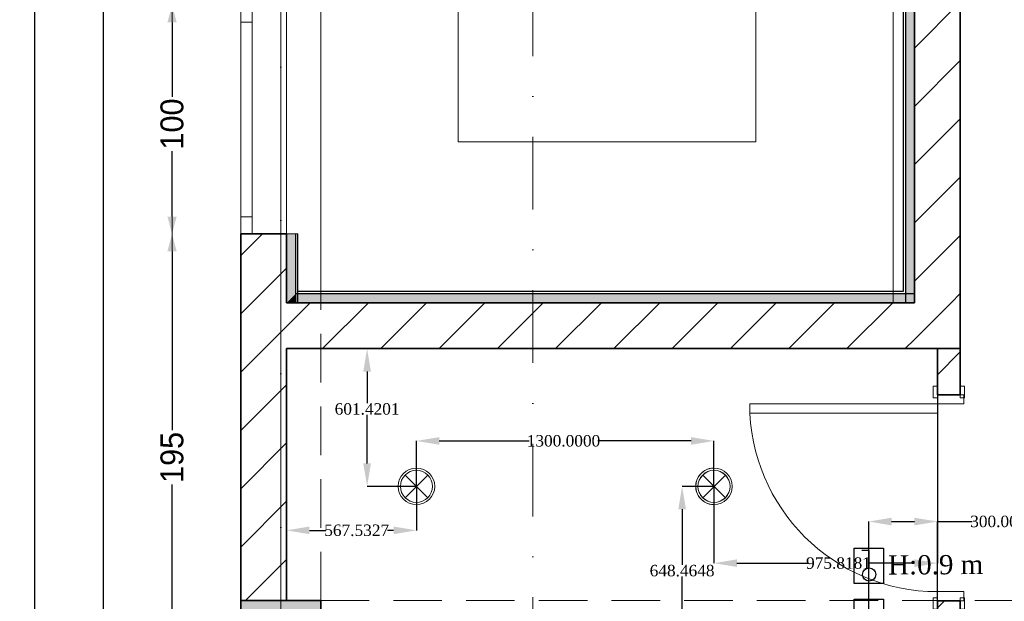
# Model space of a CAD drawing. Header units: inches. Extents: x -177438 to 34922, y -9538 to 55319.
# Tile 3 of 59: x -17372 to -13071, y -6206 to -3666. Entities that reach past the tile are written whole.
import ezdxf
from ezdxf.enums import TextEntityAlignment as Align

# ---------------------------------------------------------------- set-up
doc = ezdxf.new("R2010")
doc.units = ezdxf.units.IN
doc.header["$MEASUREMENT"] = 0
doc.linetypes.add('Dot & Dashed', pattern=[670.277762, 317.5, -176.388889, 0, -176.388874])
doc.linetypes.add('Hidden', pattern=[317.5, 211.666667, -105.833333])
for name, color, linetype in [('- განათება', 7, 'Continuous'), ('- საშტეფცელო როზეტები', 7, 'Continuous'), ('Dimensioning - General', 7, 'Continuous'), ('Marker - Section', 7, 'Continuous'), ('New_Structural - Bearing', 7, 'Continuous'), ('Structural - Bearing', 7, 'Continuous'), ('Structural - Grid', 7, 'Continuous'), ('Structural - Stair & Railing', 7, 'Continuous')]:
    doc.layers.add(name, color=color, linetype=linetype)
for name, color, linetype, lineweight in [('Archicad Doors_Pen_No__1', 7, 'Continuous', 13), ('Archicad Windows_Pen_No__1', 7, 'Continuous', 13), ('New_Structural - Bearing_Pen_No__1', 7, 'Continuous', 13), ('Structural - Bearing_Pen_No__1', 7, 'Continuous', 13), ('Structural - Bearing_Pen_No__20', 1, 'Continuous', 0), ('Structural - Bearing_Pen_No__27', 7, 'Continuous', 35)]:
    doc.layers.add(name, color=color, linetype=linetype, lineweight=lineweight)
for name, color, linetype, lineweight, true_color in [('Marker - Section_Pen_No__108', 7, 'Continuous', 13, 0xfd8379), ('New_Interior - Lamp_Pen_No__77', 7, 'Continuous', 20, 0xffeb28), ('New_Structural - Bearing_Pen_No__255', 7, 'Continuous', 13, 0xe8e8e8), ('New_Structural - Bearing_Pen_No__5', 7, 'Continuous', 25, 0x40a5ff), ('New_Structural - Bearing_Pen_No__57', 7, 'Continuous', 25, 0xdcd214), ('Structural - Bearing_Pen_No__102', 7, 'Continuous', 13, 0xcccccc), ('Structural - Bearing_Pen_No__161', 7, 'Continuous', 13, 0x6a6a6a), ('Structural - Bearing_Pen_No__28', 7, 'Continuous', 35, 0xa80f02), ('Structural - Bearing_Pen_No__81', 7, 'Continuous', 20, 0x6a6a6a), ('Structural - Grid_Pen_No__81', 7, 'Continuous', 20, 0x6a6a6a), ('Structural - Stair & Railing_Pen_No__61', 7, 'Continuous', 20, 0x6a6a6a)]:
    doc.layers.add(name, color=color, linetype=linetype, lineweight=lineweight, true_color=true_color)
doc.styles.add('GENERATED_STYLE_3', font='txt')
doc.styles.get("Standard").update_dxf_attribs({"font": 'arial.ttf'})
doc.dimstyles.new('GENERATED_STYLE__1', dxfattribs={"dimtxt": 100, "dimasz": 76, "dimexe": 0.18, "dimexo": 0.0625, "dimgap": 0, "dimtad": 0, "dimdec": 0, "dimlfac": 0.1, "dimzin": 0, "dimdsep": 46, "dimtxsty": 'GENERATED_STYLE_3', "dimblk": 'ARROWHEAD_5', "dimblk1": 'ARROWHEAD_5', "dimblk2": 'ARROWHEAD_5', "dimcen": 0.09, "dimse1": 1, "dimse2": 1, "dimclrd": 7, "dimclre": 7, "dimclrt": 7, "dimadec": 0, "dimazin": 0, "dimtfac": 1, "dimtdec": 4, "dimtmove": 0, "dimatfit": 3, "dimfxl": 1, "dimtolj": 1, "dimtzin": 0, "dimarcsym": 0})
doc.dimstyles.get("Standard").update_dxf_attribs({"dimtxt": 0.18, "dimasz": 0.18, "dimexe": 0.18, "dimexo": 0.0625, "dimgap": 0.09, "dimtad": 0, "dimtih": 1, "dimtoh": 1, "dimdec": 4, "dimzin": 0, "dimdsep": 46, "dimtxsty": 'Standard', "dimcen": 0.09, "dimadec": 0, "dimazin": 0, "dimtfac": 1, "dimtdec": 4, "dimtofl": 0, "dimtmove": 0, "dimatfit": 3, "dimfxl": 1, "dimtolj": 1, "dimtzin": 0, "dimarcsym": 0})
pattern_1 = [(45, (0, 0), (-127.2792, 127.2792), [])]

# ---------------------------------------------------------------- blocks, each defined once
blk = doc.blocks.new('Slab_1', base_point=(-47183.8, 14488))
at = {"layer": 'Structural - Bearing_Pen_No__1', "color": 7, "linetype": 'Continuous', "lineweight": 13, "flags": 128}
blk.add_lwpolyline([(-47183.8, 14488), (1166.2, 14488), (1166.2, 32488), (1166.2, 39238), (-26465.1, 39238), (-29183.8, 32838), (-47183.8, 32838)], close=True, dxfattribs=at)
blk = doc.blocks.new('Stair_1')
at = {"layer": 'Structural - Stair & Railing_Pen_No__61', "color": 251, "linetype": 'Continuous', "lineweight": 20, "true_color": 0x6a6a6a}
for p, q in [((-46833.8, 17566.1), (-46833.8, 16137.9)), ((-46233.8, 17566.1), (-46233.8, 16841.1)), ((-44934.2, 16841.1), (-44934.2, 17441.1)), ((-44334.2, 16137.9), (-44334.2, 17441.1)), ((-46233.8, 16841.1), (-44934.2, 16841.1)), ((-46833.8, 16137.9), (-44334.2, 16137.9))]:
    blk.add_line(p, q, dxfattribs=at)
blk = doc.blocks.new('Window')
at = {"layer": 'Archicad Windows_Pen_No__1', "color": 7, "linetype": 'Continuous', "lineweight": 13}
for p, q in [((-500, 0), (500, 0)), ((-500, 0), (-425, 0)), ((-500, 0), (-500, -50)), ((-500, 0), (-500, -50)), ((-425, 0), (-425, -50)), ((-425, 0), (425, 0)), ((425, -50), (425, 0)), ((425, 0), (500, 0)), ((500, 0), (500, -50)), ((500, 0), (500, -50)), ((-425, -50), (-500, -50)), ((-500, -50), (-500, -200)), ((425, -50), (-425, -50)), ((500, -50), (425, -50)), ((500, -50), (500, -200)), ((-500, -200), (500, -200))]:
    blk.add_line(p, q, dxfattribs=at)
blk = doc.blocks.new('Wall_1', base_point=(-47183.8, 14838))
at = {"layer": 'Structural - Bearing', "linetype": 'Continuous', "lineweight": 0, "true_color": 0x000000}
h = blk.add_hatch(dxfattribs=at)
h.set_pattern_fill('MASONRY_BLOCK', color=18, style=0, pattern_type=2)
h.set_pattern_definition(pattern_1)
h.paths.add_polyline_path([(-47183.8, 14838), (-46983.8, 14838), (-46983.8, 16439), (-47183.8, 16439)])
at = {"layer": 'Structural - Bearing_Pen_No__27', "color": 7, "linetype": 'Continuous', "lineweight": 35}
for p, q in [((-47183.8, 16439), (-47133.8, 16439)), ((-47133.8, 16439), (-46983.8, 16439))]:
    blk.add_line(p, q, dxfattribs=at)
at = {"layer": 'Structural - Bearing_Pen_No__27', "color": 7, "linetype": 'Continuous', "lineweight": 35, "flags": 128}
for points in [[(-47183.8, 16439), (-47183.8, 14838)], [(-46983.8, 16137.9), (-46983.8, 16439)], [(-46983.8, 14838), (-46983.8, 15937.9)]]:
    blk.add_lwpolyline(points, dxfattribs=at)
at = {"layer": 'Archicad Windows_Pen_No__1', "color": 7, "linetype": 'Continuous', "lineweight": 13, "zscale": 1000, "rotation": 90}
blk.add_blockref('Window', (-47183.8, 16939), dxfattribs=at)
blk = doc.blocks.new('Wall_9', base_point=(-47183.8, 16137.9))
at = {"layer": 'Structural - Bearing', "linetype": 'Continuous', "lineweight": 0, "true_color": 0x000000}
h = blk.add_hatch(dxfattribs=at)
h.set_pattern_fill('MASONRY_BLOCK', color=18, style=0, pattern_type=2)
h.set_pattern_definition(pattern_1)
h.paths.add_polyline_path([(-44240.4, 16137.9), (-46983.8, 16137.9), (-46983.8, 15937.9), (-44240.4, 15937.9)])
h = blk.add_hatch(dxfattribs=at)
h.set_pattern_fill('MASONRY_BLOCK', color=18, style=0, pattern_type=2)
h.set_pattern_definition(pattern_1)
h.paths.add_polyline_path([(-44040.4, 16137.9), (-44240.4, 16137.9), (-44040.4, 15937.9)])
h = blk.add_hatch(dxfattribs=at)
h.set_pattern_fill('MASONRY_BLOCK', color=18, style=0, pattern_type=2)
h.set_pattern_definition(pattern_1)
h.paths.add_polyline_path([(-44240.4, 16137.9), (-44240.4, 15937.9), (-44040.4, 15937.9)])
at = {"layer": 'Structural - Bearing_Pen_No__27', "color": 7, "linetype": 'Continuous', "lineweight": 35, "flags": 128}
for points in [[(-44240.4, 16137.9), (-46983.8, 16137.9)], [(-44040.4, 15937.9), (-44040.4, 16137.9)], [(-46983.8, 15937.9), (-44040.4, 15937.9)]]:
    blk.add_lwpolyline(points, dxfattribs=at)
blk = doc.blocks.new('Wall_10', base_point=(-44240.4, 16137.9))
at = {"layer": 'Structural - Bearing', "linetype": 'Continuous', "lineweight": 0, "true_color": 0x000000}
h = blk.add_hatch(dxfattribs=at)
h.set_pattern_fill('MASONRY_BLOCK', color=18, style=0, pattern_type=2)
h.set_pattern_definition(pattern_1)
h.paths.add_polyline_path([(-44040.4, 20921.7), (-44240.4, 20921.7), (-44240.4, 16137.9), (-44040.4, 16137.9)])
at = {"layer": 'Structural - Bearing_Pen_No__27', "color": 7, "linetype": 'Continuous', "lineweight": 35, "flags": 128}
for points in [[(-44240.4, 20921.7), (-44240.4, 16137.9)], [(-44040.4, 16137.9), (-44040.4, 20921.7)]]:
    blk.add_lwpolyline(points, dxfattribs=at)
blk = doc.blocks.new('Wall_20', base_point=(-46983.8, 16137.9))
at = {"layer": 'New_Structural - Bearing_Pen_No__57', "linetype": 'Continuous', "lineweight": 25, "true_color": 0xdcd214}
blk.add_hatch(color=52, dxfattribs=at).paths.add_polyline_path([(-46983.8, 16439), (-46983.8, 16137.9), (-46943.8, 16137.9), (-46943.8, 16439)])
at = {"layer": 'New_Structural - Bearing_Pen_No__1', "color": 7, "linetype": 'Continuous', "lineweight": 13, "flags": 128}
for points in [[(-46983.8, 16439), (-46943.8, 16439)], [(-46943.8, 16439), (-46933.8, 16439)], [(-46983.8, 16137.9), (-46943.8, 16137.9)], [(-46943.8, 16137.9), (-46933.8, 16137.9)]]:
    blk.add_lwpolyline(points, dxfattribs=at)
at = {"layer": 'New_Structural - Bearing_Pen_No__5', "color": 161, "linetype": 'Continuous', "lineweight": 25, "true_color": 0x40a5ff}
blk.add_line((-46943.8, 16137.9), (-46943.8, 16439), dxfattribs=at)
at = {"layer": 'New_Structural - Bearing_Pen_No__5', "color": 161, "linetype": 'Continuous', "lineweight": 25, "true_color": 0x40a5ff, "flags": 128}
for points in [[(-46983.8, 16439), (-46983.8, 16137.9)], [(-46933.8, 16137.9), (-46933.8, 16439)]]:
    blk.add_lwpolyline(points, dxfattribs=at)
blk = doc.blocks.new('Wall_23', base_point=(-44240.4, 16137.9))
at = {"layer": 'New_Structural - Bearing_Pen_No__255', "linetype": 'Continuous', "lineweight": 13, "true_color": 0xe8e8e8}
for points in [[(-46943.8, 16177.9), (-46983.8, 16137.9), (-46943.8, 16137.9)], [(-46943.8, 16137.9), (-44240.4, 16137.9), (-44240.4, 16177.9), (-46943.8, 16177.9)]]:
    blk.add_hatch(color=254, dxfattribs=at).paths.add_polyline_path(points)
at = {"layer": 'New_Structural - Bearing_Pen_No__1', "color": 7, "linetype": 'Continuous', "lineweight": 13, "flags": 128}
for points in [[(-44240.4, 16177.9), (-44240.4, 16187.9)], [(-44240.4, 16137.9), (-44240.4, 16177.9)]]:
    blk.add_lwpolyline(points, dxfattribs=at)
at = {"layer": 'New_Structural - Bearing_Pen_No__5', "color": 161, "linetype": 'Continuous', "lineweight": 25, "true_color": 0x40a5ff}
blk.add_line((-44240.4, 16177.9), (-46943.8, 16177.9), dxfattribs=at)
at = {"layer": 'New_Structural - Bearing_Pen_No__5', "color": 161, "linetype": 'Continuous', "lineweight": 25, "true_color": 0x40a5ff, "flags": 128}
for points in [[(-44290.4, 16187.9), (-46933.8, 16187.9)], [(-46983.8, 16137.9), (-44240.4, 16137.9)]]:
    blk.add_lwpolyline(points, dxfattribs=at)
blk = doc.blocks.new('Wall_49', base_point=(-44240.4, 20921.7))
at = {"layer": 'New_Structural - Bearing_Pen_No__255', "linetype": 'Continuous', "lineweight": 13, "true_color": 0xe8e8e8}
blk.add_hatch(color=254, dxfattribs=at).paths.add_polyline_path([(-44240.4, 16137.9), (-44240.4, 20921.7), (-44280.4, 20921.7), (-44280.4, 16137.9)])
at = {"layer": 'New_Structural - Bearing_Pen_No__1', "color": 7, "linetype": 'Continuous', "lineweight": 13, "flags": 128}
for points in [[(-44280.4, 16137.9), (-44290.4, 16137.9)], [(-44240.4, 16137.9), (-44280.4, 16137.9)]]:
    blk.add_lwpolyline(points, dxfattribs=at)
at = {"layer": 'New_Structural - Bearing_Pen_No__5', "color": 161, "linetype": 'Continuous', "lineweight": 25, "true_color": 0x40a5ff}
blk.add_line((-44280.4, 20921.7), (-44280.4, 16137.9), dxfattribs=at)
at = {"layer": 'New_Structural - Bearing_Pen_No__5', "color": 161, "linetype": 'Continuous', "lineweight": 25, "true_color": 0x40a5ff, "flags": 128}
for points in [[(-44290.4, 20921.7), (-44290.4, 16187.9)], [(-44240.4, 16137.9), (-44240.4, 20921.7)]]:
    blk.add_lwpolyline(points, dxfattribs=at)
blk = doc.blocks.new('Door_3')
at = {"layer": 'Archicad Doors_Pen_No__1', "color": 7, "linetype": 'Continuous', "lineweight": 13}
for p, q in [((370, 0), (370, 820)), ((370, 820), (410, 820)), ((410, 820), (410, 0)), ((-487, 0), (-487, 19)), ((-487, 19), (-437, 19)), ((-437, 0), (-487, 0)), ((-450, 0), (-487, 0)), ((-450, 0), (-487, 0)), ((-410, 0), (-450, 0)), ((-450, 0), (-450, -115)), ((-450, 0), (-450, -100)), ((-450, 0), (-450, -100)), ((-437, 19), (-437, 0)), ((-410, -115), (-410, 0)), ((410, 0), (370, 0)), ((450, 0), (410, 0)), ((410, 0), (410, -115)), ((437, 19), (487, 19)), ((437, 0), (437, 19)), ((487, 0), (437, 0)), ((450, -115), (450, 0)), ((450, 0), (450, -100)), ((450, 0), (450, -100)), ((450, 0), (487, 0)), ((450, 0), (487, 0)), ((487, 19), (487, 0)), ((-487, -119), (-487, -100)), ((-487, -100), (-437, -100)), ((-450, -100), (-487, -100)), ((-450, -100), (-487, -100)), ((-437, -119), (-487, -119)), ((-450, -115), (-410, -115)), ((-437, -100), (-437, -119)), ((410, -115), (450, -115)), ((437, -100), (487, -100)), ((437, -119), (437, -100)), ((487, -119), (437, -119)), ((450, -100), (487, -100)), ((450, -100), (487, -100)), ((487, -100), (487, -119))]:
    blk.add_line(p, q, dxfattribs=at)
blk.add_arc((410, 0), 820, 90, 180, dxfattribs=at)
blk = doc.blocks.new('Wall_70', base_point=(-44040.4, 15937.9))
at = {"layer": 'Structural - Bearing', "linetype": 'Continuous', "lineweight": 0, "true_color": 0x000000}
h = blk.add_hatch(dxfattribs=at)
h.set_pattern_fill('MASONRY_BLOCK', color=18, style=0, pattern_type=2)
h.set_pattern_definition(pattern_1)
h.paths.add_polyline_path([(-44140.4, 15937.9), (-44140.4, 15736.4), (-44040.4, 15736.4), (-44040.4, 15937.9)])
h = blk.add_hatch(dxfattribs=at)
h.set_pattern_fill('MASONRY_BLOCK', color=18, style=0, pattern_type=2)
h.set_pattern_definition(pattern_1)
h.paths.add_polyline_path([(-44140.4, 14688), (-44040.4, 14688), (-44040.4, 14836.4), (-44140.4, 14836.4)])
at = {"layer": 'Structural - Bearing_Pen_No__27', "color": 7, "linetype": 'Continuous', "lineweight": 35}
for p, q in [((-44140.4, 15736.4), (-44140.4, 15773.4)), ((-44040.4, 15736.4), (-44040.4, 15773.4)), ((-44140.4, 15736.4), (-44040.4, 15736.4)), ((-44140.4, 14836.4), (-44140.4, 14799.4)), ((-44140.4, 14836.4), (-44040.4, 14836.4)), ((-44040.4, 14836.4), (-44040.4, 14799.4))]:
    blk.add_line(p, q, dxfattribs=at)
at = {"layer": 'Structural - Bearing_Pen_No__27', "color": 7, "linetype": 'Continuous', "lineweight": 35, "flags": 128}
for points in [[(-44140.4, 15937.9), (-44140.4, 15736.4)], [(-44040.4, 15937.9), (-44140.4, 15937.9)], [(-44040.4, 15736.4), (-44040.4, 15937.9)], [(-44140.4, 14836.4), (-44140.4, 14688)], [(-44040.4, 14688), (-44040.4, 14836.4)]]:
    blk.add_lwpolyline(points, dxfattribs=at)
at = {"layer": 'Archicad Doors_Pen_No__1', "color": 7, "linetype": 'Continuous', "lineweight": 13, "zscale": 1000, "rotation": 90}
blk.add_blockref('Door_3', (-44140.4, 15286.4), dxfattribs=at)
blk = doc.blocks.new('Column_1', base_point=(-47008.8, 14663))
at = {"layer": 'Structural - Bearing_Pen_No__161', "linetype": 'Continuous', "lineweight": 0, "true_color": 0x6a6a6a}
blk.add_hatch(color=251, dxfattribs=at).paths.add_polyline_path([(-46833.8, 14488), (-46833.8, 14838), (-47183.8, 14838), (-47183.8, 14488)])
at = {"layer": 'Structural - Bearing_Pen_No__20', "color": 1, "linetype": 'Continuous', "lineweight": 0}
for p, q in [((-47008.8, 14743), (-47008.8, 14918)), ((-47088.8, 14663), (-47263.8, 14663)), ((-46928.8, 14663), (-46753.8, 14663)), ((-47008.8, 14583), (-47008.8, 14408))]:
    blk.add_line(p, q, dxfattribs=at)
blk.add_point((-47008.8, 14663), dxfattribs=at)
at = {"layer": 'Structural - Bearing_Pen_No__28', "color": 14, "linetype": 'Continuous', "lineweight": 35, "true_color": 0xa80f02, "flags": 128}
blk.add_lwpolyline([(-46833.8, 14488), (-46833.8, 14838), (-47183.8, 14838), (-47183.8, 14488)], close=True, dxfattribs=at)
blk = doc.blocks.new('Standard grid marker_2')
at = {"layer": 'Structural - Grid_Pen_No__81', "color": 251, "linetype": 'Continuous', "lineweight": 20, "true_color": 0x6a6a6a}
blk.add_line((1000, 0), (27734.9, 0), dxfattribs=at)
at = {"layer": 'Structural - Grid_Pen_No__81', "color": 251, "lineweight": 20, "true_color": 0x6a6a6a, "style": 'GENERATED_STYLE_3'}
for tag, p in [('AC_MarkerText_1_0', (-1.5, -46.7)), ('AC_MarkerText_1_1', (28933.4, -46.7))]:
    blk.add_attdef(tag, text='', height=100, rotation=270, dxfattribs=at).set_placement(p, align=Align.TOP_CENTER)
blk = doc.blocks.new('Beam_9', base_point=(-47008.8, 14663))
at = {"layer": 'Structural - Bearing_Pen_No__102', "color": 254, "linetype": 'Hidden', "lineweight": 13, "true_color": 0xcccccc}
for p, q in [((-47183.8, 14488), (-47183.8, 32838)), ((-46833.8, 14838), (-46833.8, 20488))]:
    blk.add_line(p, q, dxfattribs=at)
at = {"layer": 'Structural - Bearing_Pen_No__81', "color": 251, "linetype": 'Dot & Dashed', "lineweight": 20, "true_color": 0x6a6a6a}
blk.add_line((-47008.8, 14663), (-47008.8, 32663), dxfattribs=at)
blk = doc.blocks.new('Beam_10', base_point=(-47008.8, 14663))
at = {"layer": 'Structural - Bearing_Pen_No__102', "color": 254, "linetype": 'Hidden', "lineweight": 13, "true_color": 0xcccccc}
blk.add_line((-46833.8, 14838), (-41183.8, 14838), dxfattribs=at)
blk = doc.blocks.new('ARROWHEAD_5')
at = {"linetype": 'Continuous', "lineweight": 0}
blk.add_hatch(color=0, dxfattribs=at).paths.add_polyline_path([(-1, 0.2679), (0, 0), (-1, -0.2679)])
at = {"color": 0, "linetype": 'Continuous', "lineweight": 0}
blk.add_line((0, 0), (-1, 0), dxfattribs=at)
blk = doc.blocks.new('*D158')
at = {"layer": 'Defpoints', "color": 0, "linetype": 'Continuous', "transparency": 16777216}
for p in [(-16706.3, -4601.7), (-16406.3, -4601.7), (-16406.3, -6552.7)]:
    blk.add_point(p, dxfattribs=at)
at = {"layer": 'Dimensioning - General', "color": 7, "linetype": 'Continuous', "lineweight": -2, "transparency": 16777216}
for p, q in [((-16706.3, -4677.7), (-16706.3, -5458.8)), ((-16706.3, -6476.7), (-16706.3, -5696.9))]:
    blk.add_line(p, q, dxfattribs=at)
at = {"layer": 'Dimensioning - General', "color": 7, "linetype": 'Continuous', "lineweight": -2, "transparency": 16777216, "xscale": 76.00000000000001, "yscale": 76.00000000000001, "zscale": 76.00000000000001}
for p, rotation in [((-16706.3, -4601.7), 90), ((-16706.3, -6552.7), 270)]:
    blk.add_blockref('ARROWHEAD_5', p, dxfattribs=dict(at, rotation=rotation))
at = {"layer": 'Dimensioning - General', "color": 7, "linetype": 'Continuous', "lineweight": 13, "transparency": 16777216, "insert": (-16706.3, -5577.9), "char_height": 100, "attachment_point": 5, "rotation": 90, "style": 'GENERATED_STYLE_3'}
blk.add_mtext('\\A1;195', dxfattribs=at)
blk = doc.blocks.new('*D159')
at = {"layer": 'Defpoints', "color": 0, "linetype": 'Continuous', "transparency": 16777216}
for p in [(-16706.3, -3601.7), (-16406.3, -3601.7), (-16406.3, -4601.7)]:
    blk.add_point(p, dxfattribs=at)
at = {"layer": 'Dimensioning - General', "color": 7, "linetype": 'Continuous', "lineweight": -2, "transparency": 16777216}
for p, q in [((-16706.3, -3677.7), (-16706.3, -4002.6)), ((-16706.3, -4525.7), (-16706.3, -4240.7))]:
    blk.add_line(p, q, dxfattribs=at)
at = {"layer": 'Dimensioning - General', "color": 7, "linetype": 'Continuous', "lineweight": -2, "transparency": 16777216, "xscale": 76.00000000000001, "yscale": 76.00000000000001, "zscale": 76.00000000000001}
for p, rotation in [((-16706.3, -3601.7), 90), ((-16706.3, -4601.7), 270)]:
    blk.add_blockref('ARROWHEAD_5', p, dxfattribs=dict(at, rotation=rotation))
at = {"layer": 'Dimensioning - General', "color": 7, "linetype": 'Continuous', "lineweight": 13, "transparency": 16777216, "insert": (-16706.3, -4121.6), "char_height": 100, "attachment_point": 5, "rotation": 90, "style": 'GENERATED_STYLE_3'}
blk.add_mtext('\\A1;100', dxfattribs=at)
blk = doc.blocks.new('*D162')
at = {"layer": 'Defpoints', "color": 0, "linetype": 'Continuous', "transparency": 16777216}
for p in [(-17080.3, -377.7), (-17006.3, -377.7), (-16998.8, -6377.7)]:
    blk.add_point(p, dxfattribs=at)
at = {"layer": 'Dimensioning - General', "color": 7, "linetype": 'Continuous', "lineweight": -2, "transparency": 16777216}
for p, q in [((-17006.3, -453.7), (-17006.3, -3280.1)), ((-17006.3, -6301.7), (-17006.3, -3537.2))]:
    blk.add_line(p, q, dxfattribs=at)
at = {"layer": 'Dimensioning - General', "color": 7, "linetype": 'Continuous', "lineweight": -2, "transparency": 16777216, "xscale": 76.00000000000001, "yscale": 76.00000000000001, "zscale": 76.00000000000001}
for p, rotation in [((-17006.3, -377.7), 90), ((-17006.3, -6377.7), 270)]:
    blk.add_blockref('ARROWHEAD_5', p, dxfattribs=dict(at, rotation=rotation))
at = {"layer": 'Dimensioning - General', "color": 7, "linetype": 'Continuous', "lineweight": 13, "transparency": 16777216, "insert": (-17006.3, -3408.7), "char_height": 100, "attachment_point": 5, "rotation": 90, "style": 'GENERATED_STYLE_3'}
blk.add_mtext('\\A1;600', dxfattribs=at)
blk = doc.blocks.new('*D166')
at = {"layer": 'Defpoints', "color": 0, "linetype": 'Continuous', "transparency": 16777216}
for p in [(-17306.3, 18197.3), (-16706.3, 18197.3), (-16406.3, -6552.7)]:
    blk.add_point(p, dxfattribs=at)
at = {"layer": 'Dimensioning - General', "color": 7, "linetype": 'Continuous', "lineweight": -2, "transparency": 16777216}
for p, q in [((-17306.3, 18121.3), (-17306.3, 5984.4)), ((-17306.3, -6476.7), (-17306.3, 5632))]:
    blk.add_line(p, q, dxfattribs=at)
at = {"layer": 'Dimensioning - General', "color": 7, "linetype": 'Continuous', "lineweight": -2, "transparency": 16777216, "xscale": 76.00000000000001, "yscale": 76.00000000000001, "zscale": 76.00000000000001}
for p, rotation in [((-17306.3, 18197.3), 90), ((-17306.3, -6552.7), 270)]:
    blk.add_blockref('ARROWHEAD_5', p, dxfattribs=dict(at, rotation=rotation))
at = {"layer": 'Dimensioning - General', "color": 7, "linetype": 'Continuous', "lineweight": 13, "transparency": 16777216, "insert": (-17306.3, 5808.2), "char_height": 100, "attachment_point": 5, "rotation": 90, "style": 'GENERATED_STYLE_3'}
blk.add_mtext('\\A1;2475', dxfattribs=at)
blk = doc.blocks.new('Cutting Plane_3', base_point=(-45907.6, 11703.1))
at = {"layer": 'Marker - Section_Pen_No__108', "color": 11, "linetype": 'Dot & Dashed', "lineweight": 13, "true_color": 0xfd8379}
blk.add_line((-45907.6, 11853.1), (-45907.6, 40288), dxfattribs=at)
blk = doc.blocks.new('1 ჩარჩო')
at = {"layer": '- საშტეფცელო როზეტები', "color": 5}
blk.add_lwpolyline([(7775.1, 3905.1), (7903.3, 3905.1), (7903.3, 3750.1), (7775.1, 3750.1)], close=True, dxfattribs=at)
blk = doc.blocks.new('*D1054')
at = {"layer": '- საშტეფცელო როზეტები', "color": 0, "lineweight": -2, "transparency": 16777216}
for p, q in [((-13662.9, -6339.7), (-13662.9, -5857.8)), ((-13562.9, -5858), (-13462.9, -5858)), ((-13362.9, -6339.7), (-13362.9, -5857.8)), ((-13362.9, -5858), (-13211.3, -5858))]:
    blk.add_line(p, q, dxfattribs=at)
at = {"layer": '- საშტეფცელო როზეტები', "color": 0, "transparency": 16777216}
for points in [[(-13562.9, -5841.4), (-13562.9, -5874.7), (-13662.9, -5858)], [(-13462.9, -5841.4), (-13462.9, -5874.7), (-13362.9, -5858)]]:
    blk.add_solid(points, dxfattribs=at)
at = {"layer": 'Defpoints', "color": 0, "transparency": 16777216}
for p in [(-13362.9, -5858), (-13662.9, -6339.7), (-13362.9, -6339.7)]:
    blk.add_point(p, dxfattribs=at)
at = {"layer": '- საშტეფცელო როზეტები', "color": 0, "transparency": 16777216, "insert": (-13077.9, -5858), "char_height": 50, "attachment_point": 5}
blk.add_mtext('\\A1;{\\fSylfaen|b0|i0|c0|p18;300.0000}', dxfattribs=at)
blk = doc.blocks.new('Recessed Spot')
at = {"layer": 'New_Interior - Lamp_Pen_No__77', "color": 2, "linetype": 'Continuous', "lineweight": 20, "true_color": 0xffeb28}
for q in [(-49.5, 49.5), (49.5, 49.5), (-49.5, -49.5), (49.5, -49.5)]:
    blk.add_line((0, 0), q, dxfattribs=at)
at = {"layer": 'New_Interior - Lamp_Pen_No__77', "color": 2, "linetype": 'Continuous', "lineweight": 20, "true_color": 0xffeb28, "flags": 128}
blk.add_lwpolyline([(80, 0, 1), (-80, 0, 1)], format="xyb", close=True, dxfattribs=at)
at = {"layer": 'New_Interior - Lamp_Pen_No__77', "color": 2, "linetype": 'Continuous', "lineweight": 20, "true_color": 0xffeb28}
blk.add_circle((0, 0), 70, dxfattribs=at)
blk = doc.blocks.new('*D1068')
at = {"layer": '- განათება', "color": 0, "lineweight": -2, "transparency": 16777216}
for p, q in [((-16206.3, -5713.1), (-16206.3, -5896.8)), ((-15638.8, -5704.3), (-15638.8, -5896.8)), ((-16106.3, -5896.6), (-16033.9, -5896.6)), ((-15738.8, -5896.6), (-15765.5, -5896.6))]:
    blk.add_line(p, q, dxfattribs=at)
at = {"layer": '- განათება', "color": 0, "transparency": 16777216}
for points in [[(-16106.3, -5879.9), (-16106.3, -5913.3), (-16206.3, -5896.6)], [(-15738.8, -5879.9), (-15738.8, -5913.3), (-15638.8, -5896.6)]]:
    blk.add_solid(points, dxfattribs=at)
at = {"layer": 'Defpoints', "color": 0, "transparency": 16777216}
for p in [(-16206.3, -5713), (-15638.8, -5704.3), (-16206.3, -5896.6)]:
    blk.add_point(p, dxfattribs=at)
at = {"layer": '- განათება', "color": 0, "transparency": 16777216, "insert": (-15899.7, -5896.6), "char_height": 50, "attachment_point": 5}
blk.add_mtext('\\A1;{\\fSylfaen|b0|i0|c0|p18;567.5327}', dxfattribs=at)
blk = doc.blocks.new('*D1069')
at = {"layer": '- განათება', "color": 0, "lineweight": -2, "transparency": 16777216}
for p, q in [((-15074.1, -5102.8), (-15854.4, -5102.8)), ((-15854.2, -5202.8), (-15854.2, -5340.9)), ((-15854.2, -5604.3), (-15854.2, -5392.3)), ((-15638.8, -5704.3), (-15854.4, -5704.3))]:
    blk.add_line(p, q, dxfattribs=at)
at = {"layer": '- განათება', "color": 0, "transparency": 16777216}
for points in [[(-15870.8, -5202.8), (-15837.5, -5202.8), (-15854.2, -5102.8)], [(-15870.8, -5604.3), (-15837.5, -5604.3), (-15854.2, -5704.3)]]:
    blk.add_solid(points, dxfattribs=at)
at = {"layer": 'Defpoints', "color": 0, "transparency": 16777216}
for p in [(-15854.2, -5102.8), (-15074, -5102.8), (-15638.8, -5704.3)]:
    blk.add_point(p, dxfattribs=at)
at = {"layer": '- განათება', "color": 0, "transparency": 16777216, "insert": (-15854.2, -5366.6), "char_height": 50, "attachment_point": 5}
blk.add_mtext('\\A1;{\\fSylfaen|b0|i0|c0|p18;601.4201}', dxfattribs=at)
blk = doc.blocks.new('*D1070')
at = {"layer": '- განათება', "color": 0, "lineweight": -2, "transparency": 16777216}
for p, q in [((-15638.8, -5704.2), (-15638.8, -5505.7)), ((-15538.8, -5505.9), (-15145.9, -5505.9)), ((-14438.8, -5505.9), (-14846.6, -5505.9)), ((-14338.8, -5704.2), (-14338.8, -5505.7))]:
    blk.add_line(p, q, dxfattribs=at)
at = {"layer": '- განათება', "color": 0, "transparency": 16777216}
for points in [[(-15538.8, -5489.2), (-15538.8, -5522.6), (-15638.8, -5505.9)], [(-14438.8, -5489.2), (-14438.8, -5522.6), (-14338.8, -5505.9)]]:
    blk.add_solid(points, dxfattribs=at)
at = {"layer": 'Defpoints', "color": 0, "transparency": 16777216}
for p in [(-15638.8, -5505.9), (-15638.8, -5704.3), (-14338.8, -5704.3)]:
    blk.add_point(p, dxfattribs=at)
at = {"layer": '- განათება', "color": 0, "transparency": 16777216, "insert": (-14996.3, -5505.9), "char_height": 50, "attachment_point": 5}
blk.add_mtext('\\A1;{\\fSylfaen|b0|i0|c0|p18;1300.0000}', dxfattribs=at)
blk = doc.blocks.new('*D1071')
at = {"layer": '- განათება', "color": 0, "lineweight": -2, "transparency": 16777216}
for p, q in [((-13362.9, -5267.3), (-13362.9, -6040)), ((-14338.8, -5704.3), (-14338.8, -6040)), ((-14238.8, -6039.9), (-13926.3, -6039.9)), ((-13462.9, -6039.9), (-13663.7, -6039.9))]:
    blk.add_line(p, q, dxfattribs=at)
at = {"layer": '- განათება', "color": 0, "transparency": 16777216}
for points in [[(-14238.8, -6023.2), (-14238.8, -6056.5), (-14338.8, -6039.9)], [(-13462.9, -6023.2), (-13462.9, -6056.5), (-13362.9, -6039.9)]]:
    blk.add_solid(points, dxfattribs=at)
at = {"layer": 'Defpoints', "color": 0, "transparency": 16777216}
for p in [(-13362.9, -5267.3), (-14338.8, -5704.3), (-13362.9, -6039.9)]:
    blk.add_point(p, dxfattribs=at)
at = {"layer": '- განათება', "color": 0, "transparency": 16777216, "insert": (-13795, -6039.9), "char_height": 50, "attachment_point": 5}
blk.add_mtext('\\A1;{\\fSylfaen|b0|i0|c0|p18;975.8181}', dxfattribs=at)
blk = doc.blocks.new('*D1072')
at = {"layer": '- განათება', "color": 0, "lineweight": -2, "transparency": 16777216}
for p, q in [((-14338.8, -5704.3), (-14478.3, -5704.3)), ((-14478.1, -5804.3), (-14478.1, -6047.2)), ((-14478.1, -6252.7), (-14478.1, -6098.5)), ((-13932.7, -6352.7), (-14478.3, -6352.7))]:
    blk.add_line(p, q, dxfattribs=at)
at = {"layer": '- განათება', "color": 0, "transparency": 16777216}
for points in [[(-14494.8, -5804.3), (-14461.4, -5804.3), (-14478.1, -5704.3)], [(-14494.8, -6252.7), (-14461.4, -6252.7), (-14478.1, -6352.7)]]:
    blk.add_solid(points, dxfattribs=at)
at = {"layer": 'Defpoints', "color": 0, "transparency": 16777216}
for p in [(-14338.8, -5704.3), (-14478.1, -6352.7), (-13932.6, -6352.7)]:
    blk.add_point(p, dxfattribs=at)
at = {"layer": '- განათება', "color": 0, "transparency": 16777216, "insert": (-14478.1, -6072.9), "char_height": 50, "attachment_point": 5}
blk.add_mtext('\\A1;{\\fSylfaen|b0|i0|c0|p18;648.4648}', dxfattribs=at)
blk = doc.blocks.new('ერთკლავიშა ორკლავიშა სამკლავიშა ჩამრთველი იპ22')
at = {"layer": '- განათება', "color": 6}
blk.add_line((1, 97), (1, 353), dxfattribs=at)
blk.add_lwpolyline([(1, 353), (-106, 353)], dxfattribs=at)
blk.add_circle((0, 0), 97.5, dxfattribs=at)
blk = doc.blocks.new('ერთკლავიშა ჩამრთველი იპ 22')
at = {"layer": '- განათება', "color": 6}
blk.add_blockref('ერთკლავიშა ორკლავიშა სამკლავიშა ჩამრთველი იპ22', (0, 0), dxfattribs=at)
blk = doc.blocks.new('AVARIULI GANATEBA')
at = {"layer": '- განათება', "color": 3, "linetype": 'Continuous', "lineweight": 20}
for q in [(-49.5, 49.5), (49.5, 49.5), (-49.5, -49.5), (49.5, -49.5)]:
    blk.add_line((0, 0), q, dxfattribs=at)
for major_axis, start_param, end_param in [((56.6, 56.6), 0.785398, 3.926991), ((-49.5, 49.5), 2.356194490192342, 8.639379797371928), ((56.6, 56.6), 3.926991, 7.068583)]:
    blk.add_ellipse((0, 0), major_axis=major_axis, ratio=1, start_param=start_param, end_param=end_param, dxfattribs=at)

msp = doc.modelspace()

# ---------------------------------------------------------------- block references
at = {"layer": '- განათება', "color": 2, "linetype": 'Continuous', "lineweight": 20, "true_color": 0xffeb28, "zscale": 1000}
for p in [(-15638.75126, -5704.25126), (-14338.75126, -5704.25126)]:
    msp.add_blockref('Recessed Spot', p, dxfattribs=at)
at = {"layer": '- განათება', "color": 1}
msp.add_blockref('AVARIULI GANATEBA', (-14338.75126, -5704.25126), dxfattribs=at)
at = {"layer": '- განათება'}
msp.add_blockref('1 ჩარჩო', (-21501.12589, -9879.29176), dxfattribs=at)
at = {"layer": '- განათება', "color": 6, "xscale": 0.2965673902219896, "yscale": 0.2965673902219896, "zscale": 0.2965673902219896}
msp.add_blockref('ერთკლავიშა ჩამრთველი იპ 22', (-13660.90325, -6089.64561), dxfattribs=at)
at = {"layer": '- საშტეფცელო როზეტები'}
msp.add_blockref('1 ჩარჩო', (-21502.14087, -10102.77854), dxfattribs=at)
at = {"layer": 'New_Structural - Bearing', "color": 7, "lineweight": 35}
for name, p in [('Wall_49', (-13462.9332, -118.97645)), ('Wall_20', (-16206.28398, -4902.8312)), ('Wall_23', (-13462.9332, -4902.8312))]:
    msp.add_blockref(name, p, dxfattribs=at)
at = {"layer": 'Structural - Bearing', "color": 7, "linetype": 'Continuous', "lineweight": 13}
msp.add_blockref('Slab_1', (-16406.28398, -6552.71606), dxfattribs=at)
at = {"layer": 'Structural - Bearing', "color": 254, "lineweight": 13, "true_color": 0xcccccc}
for name in ['Beam_9', 'Beam_10']:
    msp.add_blockref(name, (-16231.28398, -6377.71606), dxfattribs=at)
at = {"layer": 'Structural - Bearing', "color": 7, "lineweight": 35}
for name, p in [('Wall_1', (-16406.28398, -6202.71606)), ('Wall_10', (-13462.9332, -4902.8312)), ('Wall_9', (-16406.28398, -4902.8312)), ('Wall_70', (-13262.9332, -5102.8312))]:
    msp.add_blockref(name, p, dxfattribs=at)
at = {"layer": 'Structural - Bearing', "color": 14, "lineweight": 35, "true_color": 0xa80f02}
msp.add_blockref('Column_1', (-16231.28398, -6377.71606), dxfattribs=at)
at = {"layer": 'Structural - Grid', "color": 8, "linetype": 'Continuous', "lineweight": 15, "zscale": 1000, "rotation": 90}
msp.add_blockref('Standard grid marker_2', (-16231.28398, -9337.64184), dxfattribs=at)
at = {"layer": 'Structural - Stair & Railing', "color": 251, "linetype": 'Continuous', "lineweight": 20, "true_color": 0x6a6a6a}
msp.add_blockref('Stair_1', (30777.50403, -21040.69703), dxfattribs=at)

# ---------------------------------------------------------------- texts
at = {"layer": '- განათება', "color": 5, "insert": (-13578.3905, -6005.71332), "char_height": 83.9644685, "attachment_point": 1, "rotation": 0.31067434}
msp.add_mtext_dynamic_manual_height_columns('{\\fSylfaen|b0|i0|c0|p18;H:0.9 m}', width=710.9466492, gutter_width=1.70068, heights=[0], dxfattribs=at)

# ---------------------------------------------------------------- dimensions: what is measured, and where the dimension line sits
at = {"layer": '- განათება', "color": 1}
dim = msp.add_linear_dim(base=(-13362.9332, -6039.85697), p1=(-14338.75126, -5704.25126), p2=(-13362.9332, -5267.25022), text='{\\fSylfaen|b0|i0|c0|p18;<>}', dimstyle='Standard', override={"dimtxt": 50, "dimasz": 100}, dxfattribs=at)
dim.commit()
dim.dimension.update_dxf_attribs({"geometry": '*D1071', "text_midpoint": (-13795, -6039.85697), "dimtype": 160})
for base, p1, p2, angle, picture, middle in [((-16206.28398, -5896.60104), (-15638.75126, -5704.25126), (-16206.28398, -5713.0352), 180, '*D1068', (-15899.67932, -5896.60104)), ((-14478.10104, -6352.71606), (-14338.75126, -5704.25126), (-13932.60104, -6352.71606), 270, '*D1072', (-14478.10104, -6072.85697))]:
    dim = msp.add_linear_dim(base=base, p1=p1, p2=p2, angle=angle, text='{\\fSylfaen|b0|i0|c0|p18;<>}', dimstyle='Standard', override={"dimtxt": 50, "dimasz": 100}, dxfattribs=at)
    dim.commit()
    dim.dimension.update_dxf_attribs({"geometry": picture, "text_midpoint": middle, "dimtype": 160})
at = {"layer": '- საშტეფცელო როზეტები', "color": 1}
dim = msp.add_linear_dim(base=(-13362.93315, -5858.02885), p1=(-13662.93318, -6339.74491), p2=(-13362.93315, -6339.74491), text='{\\fSylfaen|b0|i0|c0|p18;<>}', dimstyle='Standard', override={"dimtxt": 50, "dimasz": 100}, dxfattribs=at)
dim.commit()
dim.dimension.update_dxf_attribs({"geometry": '*D1054', "text_midpoint": (-13077.8732, -5858.02885), "dimtype": 160})
at = {"layer": 'Dimensioning - General', "color": 7, "linetype": 'Continuous', "lineweight": 13}
for base, p1, p2, picture, middle in [((-17306.28398, 18197.28394), (-16406.28398, -6552.71606), (-16706.28398, 18197.28394), '*D166', (-17306.28398, 5808.19343)), ((-17006.28398, -377.71606), (-16998.82762, -6377.71606), (-17080.26843, -377.71606), '*D162', (-17006.28398, -3408.65256)), ((-16706.28398, -3601.67975), (-16406.28398, -4601.67975), (-16406.28398, -3601.67975), '*D159', (-16706.28398, -4121.63475)), ((-16706.28398, -4601.67975), (-16406.28398, -6552.71606), (-16406.28398, -4601.67975), '*D158', (-16706.28398, -5577.8799))]:
    dim = msp.add_linear_dim(base=base, p1=p1, p2=p2, angle=90, dimstyle='GENERATED_STYLE__1', dxfattribs=at)
    dim.commit()
    dim.dimension.update_dxf_attribs({"geometry": picture, "text_midpoint": middle, "dimtype": 160, "text_rotation": 90})

# ---------------------------------------------------------------- next in the draw order: block references
at = {"layer": 'Marker - Section', "color": 11, "lineweight": 13, "true_color": 0xfd8379}
msp.add_blockref('Cutting Plane_3', (-15130.06954, -9337.64184), dxfattribs=at)

# ---------------------------------------------------------------- next in the draw order: dimensions: what is measured, and where the dimension line sits
at = {"layer": '- განათება', "color": 1}
for base, p1, p2, angle, picture, middle in [((-15854.17932, -5102.8312), (-15638.75126, -5704.25126), (-15074, -5102.8312), 90, '*D1069', (-15854.17932, -5366.60104)), ((-15638.75126, -5505.90087), (-14338.75126, -5704.25126), (-15638.75126, -5704.25126), 180, '*D1070', (-14996.27749, -5505.90087))]:
    dim = msp.add_linear_dim(base=base, p1=p1, p2=p2, angle=angle, text='{\\fSylfaen|b0|i0|c0|p18;<>}', dimstyle='Standard', override={"dimtxt": 50, "dimasz": 100}, dxfattribs=at)
    dim.commit()
    dim.dimension.update_dxf_attribs({"geometry": picture, "text_midpoint": middle, "dimtype": 160})

doc.saveas('drawing.dxf')
